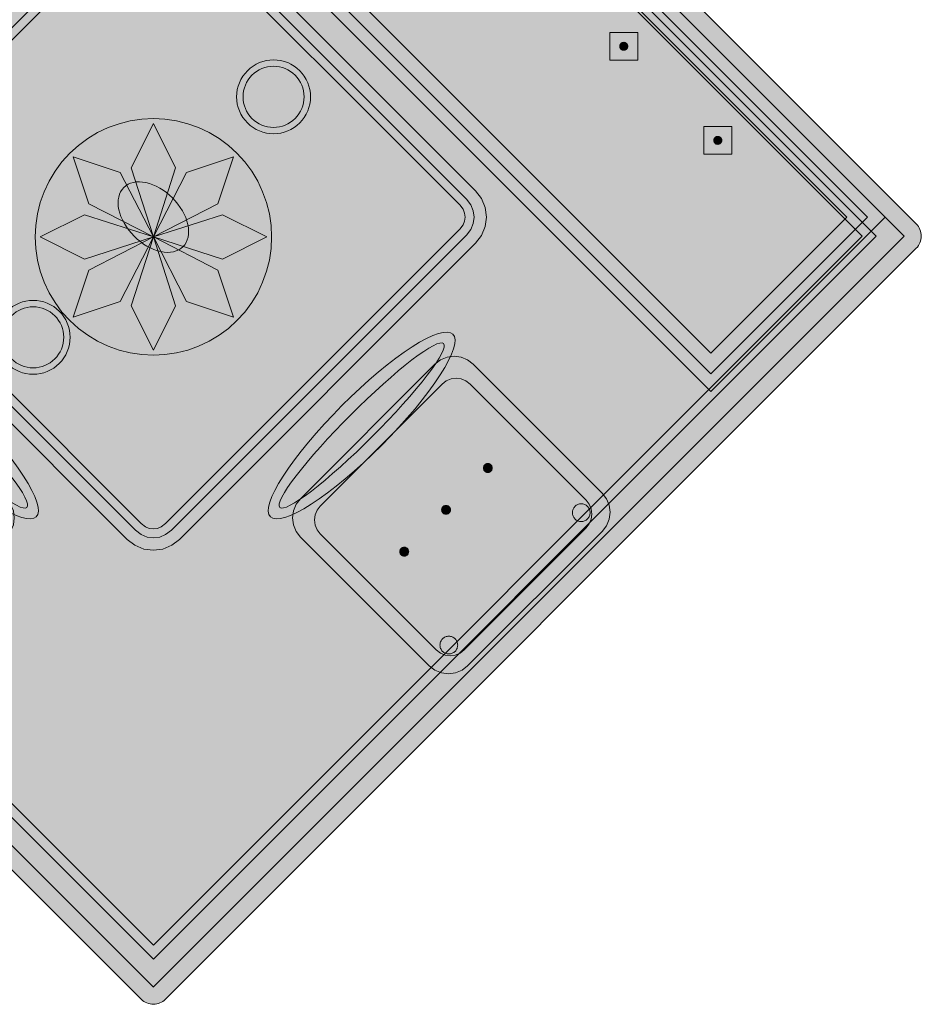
# Model space of a CAD drawing. Header units: metres. Extents: x 2172.2 to 2210.6, y 415.3 to 458.1.
# Tile 121 of 168: x 2178.8 to 2180.6, y 452.5 to 454.5. Entities that reach past the tile are written whole.
import ezdxf

# ---------------------------------------------------------------- set-up
doc = ezdxf.new("R2010")
doc.units = ezdxf.units.M
for name, color, linetype, lineweight in [('NC_N1_BANQUETTES', 7, 'CONTINUOUS', 13), ('NC_N1_CHAIRS', 7, 'CONTINUOUS', 13), ('NC_N1_FLOOR_DECOR', 32, 'CONTINUOUS', 13), ('NC_N1_TABLES', 7, 'CONTINUOUS', 13)]:
    doc.layers.add(name, color=color, linetype=linetype, lineweight=lineweight)

# ---------------------------------------------------------------- blocks, each defined once
blk = doc.blocks.new('NC_N1_MIXED_FLOOR_ANNEX_L_2')
at = {"true_color": 0xeff0ee}
h = blk.add_hatch(color=256, dxfattribs=at)
h.dxf.hatch_style = 1
h.paths.add_polyline_path([(-10.9189, 18.5203), (-10.9222, 18.5211), (-10.9255, 18.5223), (-10.9286, 18.5237), (-10.9315, 18.5255), (-10.9343, 18.5276), (-10.9368, 18.5299), (-12.4603, 20.0534), (-12.4626, 20.0559), (-12.4647, 20.0587), (-12.4665, 20.0616), (-12.4679, 20.0647), (-12.4691, 20.068), (-12.4699, 20.0713), (-12.4704, 20.0747), (-12.4706, 20.0781), (-12.4704, 20.0815), (-12.4699, 20.0849), (-12.4691, 20.0883), (-12.4679, 20.0915), (-12.4665, 20.0946), (-12.4647, 20.0976), (-12.4626, 20.1003), (-12.4603, 20.1029), (-10.9368, 21.6264), (-10.9343, 21.6287), (-10.9315, 21.6307), (-10.9286, 21.6325), (-10.9255, 21.6339), (-10.9222, 21.6351), (-10.9189, 21.6359), (-10.9155, 21.6364), (-10.9121, 21.6366), (-10.9087, 21.6364), (-10.9053, 21.6359), (-10.9019, 21.6351), (-10.8987, 21.6339), (-10.8956, 21.6325), (-10.8926, 21.6307), (-10.8899, 21.6287), (-10.8873, 21.6264), (-9.3638, 20.1029), (-9.3615, 20.1003), (-9.3595, 20.0976), (-9.3577, 20.0946), (-9.3563, 20.0915), (-9.3551, 20.0883), (-9.3543, 20.0849), (-9.3538, 20.0815), (-9.3536, 20.0781), (-9.3538, 20.0747), (-9.3543, 20.0713), (-9.3551, 20.068), (-9.3563, 20.0647), (-9.3577, 20.0616), (-9.3595, 20.0587), (-9.3615, 20.0559), (-9.3638, 20.0534), (-10.8873, 18.5299), (-10.8899, 18.5276), (-10.8926, 18.5255), (-10.8956, 18.5237), (-10.8987, 18.5223), (-10.9019, 18.5211), (-10.9053, 18.5203), (-10.9087, 18.5198), (-10.9121, 18.5196), (-10.9155, 18.5198)])
at = {"color": 0, "linetype": 'CONTINUOUS', "lineweight": -2, "true_color": 0xa5b2b8}
blk.add_lwpolyline([(-10.8873, 21.6264), (-9.3638, 20.1029), (-9.3615, 20.1003), (-9.3595, 20.0976), (-9.3577, 20.0946), (-9.3563, 20.0915), (-9.3551, 20.0883), (-9.3543, 20.0849), (-9.3538, 20.0815), (-9.3536, 20.0781), (-9.3538, 20.0747), (-9.3543, 20.0713), (-9.3551, 20.068), (-9.3563, 20.0647), (-9.3577, 20.0616), (-9.3595, 20.0587), (-9.3615, 20.0559), (-9.3638, 20.0534), (-10.8873, 18.5299), (-10.8899, 18.5276), (-10.8926, 18.5255), (-10.8956, 18.5237), (-10.8987, 18.5223), (-10.9019, 18.5211), (-10.9053, 18.5203), (-10.9087, 18.5198), (-10.9121, 18.5196), (-10.9155, 18.5198), (-10.9189, 18.5203), (-10.9222, 18.5211), (-10.9255, 18.5223), (-10.9286, 18.5237), (-10.9315, 18.5255), (-10.9343, 18.5276), (-10.9368, 18.5299), (-12.4603, 20.0534)], dxfattribs=at)
at = {"color": 0, "linetype": 'CONTINUOUS', "lineweight": -2, "true_color": 0xa38246}
for points in [[(-12.4355, 20.0781), (-12.435, 20.0787), (-10.9127, 21.601), (-10.9121, 21.6016), (-10.9115, 21.601), (-9.3892, 20.0787), (-9.3886, 20.0781), (-9.3892, 20.0775), (-10.9115, 18.5552), (-10.9121, 18.5547), (-10.9127, 18.5552), (-12.435, 20.0775)], [(-12.3507, 20.0781), (-10.9121, 21.5168), (-9.4734, 20.0781), (-10.9121, 18.6395)], [(-10.6721, 20.0764), (-10.6732, 20.0529), (-10.6767, 20.0296), (-10.6824, 20.0067), (-10.6904, 19.9846), (-10.7004, 19.9633), (-10.7125, 19.9431), (-10.7266, 19.9241), (-10.7424, 19.9067), (-10.7598, 19.8909), (-10.7788, 19.8768), (-10.799, 19.8647), (-10.8202, 19.8547), (-10.8424, 19.8467), (-10.8653, 19.841), (-10.8886, 19.8376), (-10.9121, 19.8364), (-10.9356, 19.8376), (-10.9589, 19.841), (-10.9818, 19.8467), (-11.0039, 19.8547), (-11.0252, 19.8647), (-11.0454, 19.8768), (-11.0643, 19.8909), (-11.0818, 19.9067), (-11.0976, 19.9241), (-11.1116, 19.9431), (-11.1237, 19.9633), (-11.1338, 19.9846), (-11.1418, 20.0067), (-11.1475, 20.0296), (-11.1509, 20.0529), (-11.1521, 20.0764), (-11.1509, 20.0999), (-11.1475, 20.1232), (-11.1418, 20.1461), (-11.1338, 20.1682), (-11.1237, 20.1895), (-11.1116, 20.2097), (-11.0976, 20.2286), (-11.0818, 20.2461), (-11.0643, 20.2619), (-11.0454, 20.2759), (-11.0252, 20.2881), (-11.0039, 20.2981), (-10.9818, 20.3061), (-10.9589, 20.3118), (-10.9356, 20.3152), (-10.9121, 20.3164), (-10.8886, 20.3152), (-10.8653, 20.3118), (-10.8424, 20.3061), (-10.8202, 20.2981), (-10.799, 20.2881), (-10.7788, 20.2759), (-10.7598, 20.2619), (-10.7424, 20.2461), (-10.7266, 20.2286), (-10.7125, 20.2097), (-10.7004, 20.1895), (-10.6904, 20.1682), (-10.6824, 20.1461), (-10.6767, 20.1232), (-10.6732, 20.0999)]]:
    blk.add_lwpolyline(points, close=True, dxfattribs=at)
at = {"color": 0, "linetype": 'CONTINUOUS', "lineweight": -2, "true_color": 0x778fa0}
for points in [[(-12.379, 20.0781), (-10.9121, 21.545), (-9.4452, 20.0781), (-10.9121, 18.6112)], [(-10.9121, 20.0764), (-10.9571, 20.2164), (-10.9121, 20.3064), (-10.8671, 20.2164)], [(-10.9121, 20.0764), (-11.0429, 20.1436), (-11.0747, 20.239), (-10.9793, 20.2072)], [(-10.9121, 20.0764), (-10.8449, 20.2072), (-10.7495, 20.239), (-10.7813, 20.1436)], [(-10.9121, 20.0764), (-11.0521, 20.0314), (-11.1421, 20.0764), (-11.0521, 20.1214)], [(-10.9121, 20.0764), (-10.7721, 20.1214), (-10.6821, 20.0764), (-10.7721, 20.0314)], [(-10.9121, 20.0764), (-10.9793, 19.9456), (-11.0747, 19.9138), (-11.0429, 20.0092)], [(-10.9121, 20.0764), (-10.8671, 19.9364), (-10.9121, 19.8464), (-10.9571, 19.9364)], [(-10.9121, 20.0764), (-10.7813, 20.0092), (-10.7495, 19.9138), (-10.8449, 19.9456)]]:
    blk.add_lwpolyline(points, close=True, dxfattribs=at)
blk = doc.blocks.new('NC_N1_ANNEX_L_BANQUETTE')
at = {"true_color": 0x778fa0}
h = blk.add_hatch(color=256, dxfattribs=at)
h.dxf.hatch_style = 1
h.paths.add_polyline_path([(-1.05, -0.83), (-1.05, 1.05), (-0.55, 1.05), (-0.55, -0.55), (1.05, -0.55), (1.05, -1.05), (-0.83, -1.05), (-0.83, -0.83)])
at = {"true_color": 0xa38246}
h = blk.add_hatch(color=256, dxfattribs=at)
h.dxf.hatch_style = 1
h.paths.add_polyline_path([(0.438, -0.92), (0.438, -0.9208), (0.4378, -0.9216), (0.4377, -0.9223), (0.4374, -0.9231), (0.4371, -0.9238), (0.4367, -0.9244), (0.4362, -0.9251), (0.4357, -0.9257), (0.4351, -0.9262), (0.4344, -0.9267), (0.4338, -0.9271), (0.4331, -0.9274), (0.4323, -0.9277), (0.4316, -0.9278), (0.4308, -0.928), (0.43, -0.928), (0.4292, -0.928), (0.4284, -0.9278), (0.4277, -0.9277), (0.4269, -0.9274), (0.4262, -0.9271), (0.4256, -0.9267), (0.4249, -0.9262), (0.4243, -0.9257), (0.4238, -0.9251), (0.4233, -0.9244), (0.4229, -0.9238), (0.4226, -0.9231), (0.4223, -0.9223), (0.4222, -0.9216), (0.422, -0.9208), (0.422, -0.92), (0.422, -0.9192), (0.4222, -0.9184), (0.4223, -0.9177), (0.4226, -0.9169), (0.4229, -0.9162), (0.4233, -0.9156), (0.4238, -0.9149), (0.4243, -0.9143), (0.4249, -0.9138), (0.4256, -0.9133), (0.4262, -0.9129), (0.4269, -0.9126), (0.4277, -0.9123), (0.4284, -0.9122), (0.4292, -0.912), (0.43, -0.912), (0.4308, -0.912), (0.4316, -0.9122), (0.4323, -0.9123), (0.4331, -0.9126), (0.4338, -0.9129), (0.4344, -0.9133), (0.4351, -0.9138), (0.4357, -0.9143), (0.4362, -0.9149), (0.4367, -0.9156), (0.4371, -0.9162), (0.4374, -0.9169), (0.4377, -0.9177), (0.4378, -0.9184), (0.438, -0.9192)])
h = blk.add_hatch(color=256, dxfattribs=at)
h.dxf.hatch_style = 1
h.paths.add_polyline_path([(0.708, -0.92), (0.708, -0.9208), (0.7078, -0.9216), (0.7077, -0.9223), (0.7074, -0.9231), (0.7071, -0.9238), (0.7067, -0.9244), (0.7062, -0.9251), (0.7057, -0.9257), (0.7051, -0.9262), (0.7044, -0.9267), (0.7038, -0.9271), (0.7031, -0.9274), (0.7023, -0.9277), (0.7016, -0.9278), (0.7008, -0.928), (0.7, -0.928), (0.6992, -0.928), (0.6984, -0.9278), (0.6977, -0.9277), (0.6969, -0.9274), (0.6962, -0.9271), (0.6956, -0.9267), (0.6949, -0.9262), (0.6943, -0.9257), (0.6938, -0.9251), (0.6933, -0.9244), (0.6929, -0.9238), (0.6926, -0.9231), (0.6923, -0.9223), (0.6922, -0.9216), (0.692, -0.9208), (0.692, -0.92), (0.692, -0.9192), (0.6922, -0.9184), (0.6923, -0.9177), (0.6926, -0.9169), (0.6929, -0.9162), (0.6933, -0.9156), (0.6938, -0.9149), (0.6943, -0.9143), (0.6949, -0.9138), (0.6956, -0.9133), (0.6962, -0.9129), (0.6969, -0.9126), (0.6977, -0.9123), (0.6984, -0.9122), (0.6992, -0.912), (0.7, -0.912), (0.7008, -0.912), (0.7016, -0.9122), (0.7023, -0.9123), (0.7031, -0.9126), (0.7038, -0.9129), (0.7044, -0.9133), (0.7051, -0.9138), (0.7057, -0.9143), (0.7062, -0.9149), (0.7067, -0.9156), (0.7071, -0.9162), (0.7074, -0.9169), (0.7077, -0.9177), (0.7078, -0.9184), (0.708, -0.9192)])
at = {"color": 0, "linetype": 'CONTINUOUS', "lineweight": -2, "true_color": 0x2d3540}
blk.add_lwpolyline([(-1.05, -0.83), (-1.05, 1.05), (-0.55, 1.05), (-0.55, -0.55), (1.05, -0.55), (1.05, -1.05), (-0.83, -1.05), (-0.83, -0.83)], close=True, dxfattribs=at)
at = {"color": 0, "linetype": 'CONTINUOUS', "lineweight": -2, "true_color": 0xa38246}
for points in [[(-0.55, -0.575), (1.025, -0.575), (1.025, -1.025), (-0.805, -1.025)], [(-0.55, -0.605), (0.995, -0.605), (0.995, -0.995), (-0.775, -0.995)]]:
    blk.add_lwpolyline(points, dxfattribs=at)
at = {"color": 0, "linetype": 'CONTINUOUS', "lineweight": -2, "true_color": 0xbfccd3}
for points in [[(0.43, -0.96), (0.47, -0.92), (0.43, -0.88), (0.39, -0.92)], [(0.7, -0.96), (0.74, -0.92), (0.7, -0.88), (0.66, -0.92)]]:
    blk.add_lwpolyline(points, close=True, dxfattribs=at)
at = {"color": 0, "linetype": 'CONTINUOUS', "lineweight": -2}
for points in [[(0.438, -0.92), (0.438, -0.9208), (0.4378, -0.9216), (0.4377, -0.9223), (0.4374, -0.9231), (0.4371, -0.9238), (0.4367, -0.9244), (0.4362, -0.9251), (0.4357, -0.9257), (0.4351, -0.9262), (0.4344, -0.9267), (0.4338, -0.9271), (0.4331, -0.9274), (0.4323, -0.9277), (0.4316, -0.9278), (0.4308, -0.928), (0.43, -0.928), (0.4292, -0.928), (0.4284, -0.9278), (0.4277, -0.9277), (0.4269, -0.9274), (0.4262, -0.9271), (0.4256, -0.9267), (0.4249, -0.9262), (0.4243, -0.9257), (0.4238, -0.9251), (0.4233, -0.9244), (0.4229, -0.9238), (0.4226, -0.9231), (0.4223, -0.9223), (0.4222, -0.9216), (0.422, -0.9208), (0.422, -0.92), (0.422, -0.9192), (0.4222, -0.9184), (0.4223, -0.9177), (0.4226, -0.9169), (0.4229, -0.9162), (0.4233, -0.9156), (0.4238, -0.9149), (0.4243, -0.9143), (0.4249, -0.9138), (0.4256, -0.9133), (0.4262, -0.9129), (0.4269, -0.9126), (0.4277, -0.9123), (0.4284, -0.9122), (0.4292, -0.912), (0.43, -0.912), (0.4308, -0.912), (0.4316, -0.9122), (0.4323, -0.9123), (0.4331, -0.9126), (0.4338, -0.9129), (0.4344, -0.9133), (0.4351, -0.9138), (0.4357, -0.9143), (0.4362, -0.9149), (0.4367, -0.9156), (0.4371, -0.9162), (0.4374, -0.9169), (0.4377, -0.9177), (0.4378, -0.9184), (0.438, -0.9192)], [(0.708, -0.92), (0.708, -0.9208), (0.7078, -0.9216), (0.7077, -0.9223), (0.7074, -0.9231), (0.7071, -0.9238), (0.7067, -0.9244), (0.7062, -0.9251), (0.7057, -0.9257), (0.7051, -0.9262), (0.7044, -0.9267), (0.7038, -0.9271), (0.7031, -0.9274), (0.7023, -0.9277), (0.7016, -0.9278), (0.7008, -0.928), (0.7, -0.928), (0.6992, -0.928), (0.6984, -0.9278), (0.6977, -0.9277), (0.6969, -0.9274), (0.6962, -0.9271), (0.6956, -0.9267), (0.6949, -0.9262), (0.6943, -0.9257), (0.6938, -0.9251), (0.6933, -0.9244), (0.6929, -0.9238), (0.6926, -0.9231), (0.6923, -0.9223), (0.6922, -0.9216), (0.692, -0.9208), (0.692, -0.92), (0.692, -0.9192), (0.6922, -0.9184), (0.6923, -0.9177), (0.6926, -0.9169), (0.6929, -0.9162), (0.6933, -0.9156), (0.6938, -0.9149), (0.6943, -0.9143), (0.6949, -0.9138), (0.6956, -0.9133), (0.6962, -0.9129), (0.6969, -0.9126), (0.6977, -0.9123), (0.6984, -0.9122), (0.6992, -0.912), (0.7, -0.912), (0.7008, -0.912), (0.7016, -0.9122), (0.7023, -0.9123), (0.7031, -0.9126), (0.7038, -0.9129), (0.7044, -0.9133), (0.7051, -0.9138), (0.7057, -0.9143), (0.7062, -0.9149), (0.7067, -0.9156), (0.7071, -0.9162), (0.7074, -0.9169), (0.7077, -0.9177), (0.7078, -0.9184), (0.708, -0.9192)]]:
    blk.add_lwpolyline(points, close=True, dxfattribs=at)
blk = doc.blocks.new('NC_N1_TABLE_SQUARE')
at = {"true_color": 0xf6f5ef}
h = blk.add_hatch(color=256, dxfattribs=at)
h.dxf.hatch_style = 1
h.paths.add_polyline_path([(0.425, -0.5), (-0.425, -0.5), (-0.4444, -0.4974), (-0.4625, -0.49), (-0.478, -0.478), (-0.49, -0.4625), (-0.4974, -0.4444), (-0.5, -0.425), (-0.5, 0.425), (-0.4974, 0.4444), (-0.49, 0.4625), (-0.478, 0.478), (-0.4625, 0.49), (-0.4444, 0.4974), (-0.425, 0.5), (0.425, 0.5), (0.4444, 0.4974), (0.4625, 0.49), (0.478, 0.478), (0.49, 0.4625), (0.4974, 0.4444), (0.5, 0.425), (0.5, -0.425), (0.4974, -0.4444), (0.49, -0.4625), (0.478, -0.478), (0.4625, -0.49), (0.4444, -0.4974)])
at = {"color": 0, "linetype": 'CONTINUOUS', "lineweight": -2, "true_color": 0x2d3540}
blk.add_lwpolyline([(0.425, -0.5), (-0.425, -0.5), (-0.4444, -0.4974), (-0.4625, -0.49), (-0.478, -0.478), (-0.49, -0.4625), (-0.4974, -0.4444), (-0.5, -0.425), (-0.5, 0.425), (-0.4974, 0.4444), (-0.49, 0.4625), (-0.478, 0.478), (-0.4625, 0.49), (-0.4444, 0.4974), (-0.425, 0.5), (0.425, 0.5), (0.4444, 0.4974), (0.4625, 0.49), (0.478, 0.478), (0.49, 0.4625), (0.4974, 0.4444), (0.5, 0.425), (0.5, -0.425), (0.4974, -0.4444), (0.49, -0.4625), (0.478, -0.478), (0.4625, -0.49), (0.4444, -0.4974)], close=True, dxfattribs=at)
at = {"color": 0, "linetype": 'CONTINUOUS', "lineweight": -2, "true_color": 0xa38246}
for points in [[(0.4234, -0.475), (-0.4234, -0.475), (-0.4379, -0.4731), (-0.4499, -0.4681), (-0.4602, -0.4602), (-0.4681, -0.4499), (-0.4731, -0.4379), (-0.475, -0.4234), (-0.475, 0.4234), (-0.4731, 0.4379), (-0.4681, 0.4499), (-0.4602, 0.4602), (-0.4499, 0.4681), (-0.4379, 0.4731), (-0.4234, 0.475), (0.4234, 0.475), (0.4379, 0.4731), (0.4499, 0.4681), (0.4602, 0.4602), (0.4681, 0.4499), (0.4731, 0.4379), (0.475, 0.4234), (0.475, -0.4234), (0.4731, -0.4379), (0.4681, -0.4499), (0.4602, -0.4602), (0.4499, -0.4681), (0.4379, -0.4731)], [(0.4222, -0.457), (-0.4222, -0.457), (-0.4332, -0.4556), (-0.4408, -0.4524), (-0.4474, -0.4474), (-0.4524, -0.4408), (-0.4556, -0.4332), (-0.457, -0.4222), (-0.457, 0.4222), (-0.4556, 0.4332), (-0.4524, 0.4408), (-0.4474, 0.4474), (-0.4408, 0.4524), (-0.4332, 0.4556), (-0.4222, 0.457), (0.4222, 0.457), (0.4332, 0.4556), (0.4408, 0.4524), (0.4474, 0.4474), (0.4524, 0.4408), (0.4556, 0.4332), (0.457, 0.4222), (0.457, -0.4222), (0.4556, -0.4332), (0.4524, -0.4408), (0.4474, -0.4474), (0.4408, -0.4524), (0.4332, -0.4556)], [(0.062, 0.345), (0.0617, 0.3389), (0.0608, 0.3329), (0.0593, 0.327), (0.0573, 0.3213), (0.0547, 0.3158), (0.0516, 0.3106), (0.0479, 0.3057), (0.0438, 0.3012), (0.0393, 0.2971), (0.0344, 0.2934), (0.0292, 0.2903), (0.0237, 0.2877), (0.018, 0.2857), (0.0121, 0.2842), (0.0061, 0.2833), (0, 0.283), (-0.0061, 0.2833), (-0.0121, 0.2842), (-0.018, 0.2857), (-0.0237, 0.2877), (-0.0292, 0.2903), (-0.0344, 0.2934), (-0.0393, 0.2971), (-0.0438, 0.3012), (-0.0479, 0.3057), (-0.0516, 0.3106), (-0.0547, 0.3158), (-0.0573, 0.3213), (-0.0593, 0.327), (-0.0608, 0.3329), (-0.0617, 0.3389), (-0.062, 0.345), (-0.0617, 0.3511), (-0.0608, 0.3571), (-0.0593, 0.363), (-0.0573, 0.3687), (-0.0547, 0.3742), (-0.0516, 0.3794), (-0.0479, 0.3843), (-0.0438, 0.3888), (-0.0393, 0.3929), (-0.0344, 0.3966), (-0.0292, 0.3997), (-0.0237, 0.4023), (-0.018, 0.4043), (-0.0121, 0.4058), (-0.0061, 0.4067), (0, 0.407), (0.0061, 0.4067), (0.0121, 0.4058), (0.018, 0.4043), (0.0237, 0.4023), (0.0292, 0.3997), (0.0344, 0.3966), (0.0393, 0.3929), (0.0438, 0.3888), (0.0479, 0.3843), (0.0516, 0.3794), (0.0547, 0.3742), (0.0573, 0.3687), (0.0593, 0.363), (0.0608, 0.3571), (0.0617, 0.3511)], [(0.085, 0), (0.0846, 0.0054), (0.0834, 0.0107), (0.0813, 0.016), (0.0785, 0.021), (0.075, 0.0259), (0.0707, 0.0306), (0.0657, 0.0349), (0.0601, 0.0389), (0.0539, 0.0425), (0.0472, 0.0457), (0.0401, 0.0485), (0.0325, 0.0508), (0.0247, 0.0526), (0.0166, 0.0539), (0.0083, 0.0547), (0, 0.055), (-0.0083, 0.0547), (-0.0166, 0.0539), (-0.0247, 0.0526), (-0.0325, 0.0508), (-0.0401, 0.0485), (-0.0472, 0.0457), (-0.0539, 0.0425), (-0.0601, 0.0389), (-0.0657, 0.0349), (-0.0707, 0.0306), (-0.075, 0.0259), (-0.0785, 0.021), (-0.0813, 0.016), (-0.0834, 0.0107), (-0.0846, 0.0054), (-0.085, 0), (-0.0846, -0.0054), (-0.0834, -0.0107), (-0.0813, -0.016), (-0.0785, -0.021), (-0.075, -0.0259), (-0.0707, -0.0306), (-0.0657, -0.0349), (-0.0601, -0.0389), (-0.0539, -0.0425), (-0.0472, -0.0457), (-0.0401, -0.0485), (-0.0325, -0.0508), (-0.0247, -0.0526), (-0.0166, -0.0539), (-0.0083, -0.0547), (0, -0.055), (0.0083, -0.0547), (0.0166, -0.0539), (0.0247, -0.0526), (0.0325, -0.0508), (0.0401, -0.0485), (0.0472, -0.0457), (0.0539, -0.0425), (0.0601, -0.0389), (0.0657, -0.0349), (0.0707, -0.0306), (0.075, -0.0259), (0.0785, -0.021), (0.0813, -0.016), (0.0834, -0.0107), (0.0846, -0.0054)], [(0.062, -0.345), (0.0617, -0.3511), (0.0608, -0.3571), (0.0593, -0.363), (0.0573, -0.3687), (0.0547, -0.3742), (0.0516, -0.3794), (0.0479, -0.3843), (0.0438, -0.3888), (0.0393, -0.3929), (0.0344, -0.3966), (0.0292, -0.3997), (0.0237, -0.4023), (0.018, -0.4043), (0.0121, -0.4058), (0.0061, -0.4067), (0, -0.407), (-0.0061, -0.4067), (-0.0121, -0.4058), (-0.018, -0.4043), (-0.0237, -0.4023), (-0.0292, -0.3997), (-0.0344, -0.3966), (-0.0393, -0.3929), (-0.0438, -0.3888), (-0.0479, -0.3843), (-0.0516, -0.3794), (-0.0547, -0.3742), (-0.0573, -0.3687), (-0.0593, -0.363), (-0.0608, -0.3571), (-0.0617, -0.3511), (-0.062, -0.345), (-0.0617, -0.3389), (-0.0608, -0.3329), (-0.0593, -0.327), (-0.0573, -0.3213), (-0.0547, -0.3158), (-0.0516, -0.3106), (-0.0479, -0.3057), (-0.0438, -0.3012), (-0.0393, -0.2971), (-0.0344, -0.2934), (-0.0292, -0.2903), (-0.0237, -0.2877), (-0.018, -0.2857), (-0.0121, -0.2842), (-0.0061, -0.2833), (0, -0.283), (0.0061, -0.2833), (0.0121, -0.2842), (0.018, -0.2857), (0.0237, -0.2877), (0.0292, -0.2903), (0.0344, -0.2934), (0.0393, -0.2971), (0.0438, -0.3012), (0.0479, -0.3057), (0.0516, -0.3106), (0.0547, -0.3158), (0.0573, -0.3213), (0.0593, -0.327), (0.0608, -0.3329), (0.0617, -0.3389)]]:
    blk.add_lwpolyline(points, close=True, dxfattribs=at)
at = {"color": 0, "linetype": 'CONTINUOUS', "lineweight": -2, "true_color": 0x89939a}
for points in [[(0.075, 0.345), (0.0746, 0.3376), (0.0736, 0.3304), (0.0718, 0.3232), (0.0693, 0.3163), (0.0661, 0.3096), (0.0624, 0.3033), (0.058, 0.2974), (0.053, 0.292), (0.0476, 0.287), (0.0417, 0.2826), (0.0354, 0.2789), (0.0287, 0.2757), (0.0218, 0.2732), (0.0146, 0.2714), (0.0074, 0.2704), (0, 0.27), (-0.0074, 0.2704), (-0.0146, 0.2714), (-0.0218, 0.2732), (-0.0287, 0.2757), (-0.0354, 0.2789), (-0.0417, 0.2826), (-0.0476, 0.287), (-0.053, 0.292), (-0.058, 0.2974), (-0.0624, 0.3033), (-0.0661, 0.3096), (-0.0693, 0.3163), (-0.0718, 0.3232), (-0.0736, 0.3304), (-0.0746, 0.3376), (-0.075, 0.345), (-0.0746, 0.3524), (-0.0736, 0.3596), (-0.0718, 0.3668), (-0.0693, 0.3737), (-0.0661, 0.3804), (-0.0624, 0.3867), (-0.058, 0.3926), (-0.053, 0.398), (-0.0476, 0.403), (-0.0417, 0.4074), (-0.0354, 0.4111), (-0.0287, 0.4143), (-0.0218, 0.4168), (-0.0146, 0.4186), (-0.0074, 0.4196), (0, 0.42), (0.0074, 0.4196), (0.0146, 0.4186), (0.0218, 0.4168), (0.0287, 0.4143), (0.0354, 0.4111), (0.0417, 0.4074), (0.0476, 0.403), (0.053, 0.398), (0.058, 0.3926), (0.0624, 0.3867), (0.0661, 0.3804), (0.0693, 0.3737), (0.0718, 0.3668), (0.0736, 0.3596), (0.0746, 0.3524)], [(0.075, -0.345), (0.0746, -0.3524), (0.0736, -0.3596), (0.0718, -0.3668), (0.0693, -0.3737), (0.0661, -0.3804), (0.0624, -0.3867), (0.058, -0.3926), (0.053, -0.398), (0.0476, -0.403), (0.0417, -0.4074), (0.0354, -0.4111), (0.0287, -0.4143), (0.0218, -0.4168), (0.0146, -0.4186), (0.0074, -0.4196), (0, -0.42), (-0.0074, -0.4196), (-0.0146, -0.4186), (-0.0218, -0.4168), (-0.0287, -0.4143), (-0.0354, -0.4111), (-0.0417, -0.4074), (-0.0476, -0.403), (-0.053, -0.398), (-0.058, -0.3926), (-0.0624, -0.3867), (-0.0661, -0.3804), (-0.0693, -0.3737), (-0.0718, -0.3668), (-0.0736, -0.3596), (-0.0746, -0.3524), (-0.075, -0.345), (-0.0746, -0.3376), (-0.0736, -0.3304), (-0.0718, -0.3232), (-0.0693, -0.3163), (-0.0661, -0.3096), (-0.0624, -0.3033), (-0.058, -0.2974), (-0.053, -0.292), (-0.0476, -0.287), (-0.0417, -0.2826), (-0.0354, -0.2789), (-0.0287, -0.2757), (-0.0218, -0.2732), (-0.0146, -0.2714), (-0.0074, -0.2704), (0, -0.27), (0.0074, -0.2704), (0.0146, -0.2714), (0.0218, -0.2732), (0.0287, -0.2757), (0.0354, -0.2789), (0.0417, -0.2826), (0.0476, -0.287), (0.053, -0.292), (0.058, -0.2974), (0.0624, -0.3033), (0.0661, -0.3096), (0.0693, -0.3163), (0.0718, -0.3232), (0.0736, -0.3304), (0.0746, -0.3376)]]:
    blk.add_lwpolyline(points, close=True, dxfattribs=at)
blk = doc.blocks.new('NC_N1_CHAIR_IVORY')
at = {"true_color": 0xf6f5ef}
h = blk.add_hatch(color=256, dxfattribs=at)
h.dxf.hatch_style = 1
h.paths.add_polyline_path([(0.262, 0.222), (0.2607, 0.2276), (0.257, 0.2331), (0.2507, 0.2385), (0.2421, 0.2438), (0.2311, 0.2489), (0.2178, 0.2537), (0.2025, 0.2582), (0.1853, 0.2623), (0.1662, 0.2661), (0.1456, 0.2694), (0.1235, 0.2723), (0.1003, 0.2747), (0.0761, 0.2765), (0.0511, 0.2779), (0.0257, 0.2787), (0, 0.279), (-0.0257, 0.2787), (-0.0511, 0.2779), (-0.0761, 0.2765), (-0.1003, 0.2747), (-0.1235, 0.2723), (-0.1456, 0.2694), (-0.1662, 0.2661), (-0.1853, 0.2623), (-0.2025, 0.2582), (-0.2178, 0.2537), (-0.2311, 0.2489), (-0.2421, 0.2438), (-0.2507, 0.2385), (-0.257, 0.2331), (-0.2607, 0.2276), (-0.262, 0.222), (-0.2607, 0.2164), (-0.257, 0.2109), (-0.2507, 0.2055), (-0.2421, 0.2002), (-0.2311, 0.1951), (-0.2178, 0.1903), (-0.2025, 0.1858), (-0.1853, 0.1817), (-0.1662, 0.1779), (-0.1456, 0.1746), (-0.1235, 0.1717), (-0.1003, 0.1693), (-0.0761, 0.1675), (-0.0511, 0.1661), (-0.0257, 0.1653), (0, 0.165), (0.0257, 0.1653), (0.0511, 0.1661), (0.0761, 0.1675), (0.1003, 0.1693), (0.1235, 0.1717), (0.1456, 0.1746), (0.1662, 0.1779), (0.1853, 0.1817), (0.2025, 0.1858), (0.2178, 0.1903), (0.2311, 0.1951), (0.2421, 0.2002), (0.2507, 0.2055), (0.257, 0.2109), (0.2607, 0.2164)])
at = {"true_color": 0xdbe4e9}
h = blk.add_hatch(color=256, dxfattribs=at)
h.dxf.hatch_style = 1
h.paths.add_polyline_path([(0.193, -0.275), (-0.193, -0.275), (-0.2072, -0.2731), (-0.2205, -0.2676), (-0.2319, -0.2589), (-0.2406, -0.2475), (-0.2461, -0.2342), (-0.248, -0.22), (-0.248, 0.15), (-0.2461, 0.1642), (-0.2406, 0.1775), (-0.2319, 0.1889), (-0.2205, 0.1976), (-0.2072, 0.2031), (-0.193, 0.205), (0.193, 0.205), (0.2072, 0.2031), (0.2205, 0.1976), (0.2319, 0.1889), (0.2406, 0.1775), (0.2461, 0.1642), (0.248, 0.15), (0.248, -0.22), (0.2461, -0.2342), (0.2406, -0.2475), (0.2319, -0.2589), (0.2205, -0.2676), (0.2072, -0.2731)])
at = {"true_color": 0xa38246}
h = blk.add_hatch(color=256, dxfattribs=at)
h.dxf.hatch_style = 1
h.paths.add_polyline_path([(-0.111, -0.02), (-0.111, -0.0209), (-0.1112, -0.0218), (-0.1114, -0.0226), (-0.1117, -0.0234), (-0.1121, -0.0242), (-0.1125, -0.025), (-0.113, -0.0257), (-0.1136, -0.0264), (-0.1143, -0.027), (-0.115, -0.0275), (-0.1158, -0.0279), (-0.1166, -0.0283), (-0.1174, -0.0286), (-0.1182, -0.0288), (-0.1191, -0.029), (-0.12, -0.029), (-0.1209, -0.029), (-0.1218, -0.0288), (-0.1226, -0.0286), (-0.1234, -0.0283), (-0.1242, -0.0279), (-0.125, -0.0275), (-0.1257, -0.027), (-0.1264, -0.0264), (-0.127, -0.0257), (-0.1275, -0.025), (-0.1279, -0.0242), (-0.1283, -0.0234), (-0.1286, -0.0226), (-0.1288, -0.0218), (-0.129, -0.0209), (-0.129, -0.02), (-0.129, -0.0191), (-0.1288, -0.0182), (-0.1286, -0.0174), (-0.1283, -0.0166), (-0.1279, -0.0158), (-0.1275, -0.015), (-0.127, -0.0143), (-0.1264, -0.0136), (-0.1257, -0.013), (-0.125, -0.0125), (-0.1242, -0.0121), (-0.1234, -0.0117), (-0.1226, -0.0114), (-0.1218, -0.0112), (-0.1209, -0.011), (-0.12, -0.011), (-0.1191, -0.011), (-0.1182, -0.0112), (-0.1174, -0.0114), (-0.1166, -0.0117), (-0.1158, -0.0121), (-0.115, -0.0125), (-0.1143, -0.013), (-0.1136, -0.0136), (-0.113, -0.0143), (-0.1125, -0.015), (-0.1121, -0.0158), (-0.1117, -0.0166), (-0.1114, -0.0174), (-0.1112, -0.0182), (-0.111, -0.0191)])
h = blk.add_hatch(color=256, dxfattribs=at)
h.dxf.hatch_style = 1
h.paths.add_polyline_path([(0.009, -0.02), (0.009, -0.0209), (0.0088, -0.0218), (0.0086, -0.0226), (0.0083, -0.0234), (0.0079, -0.0242), (0.0075, -0.025), (0.007, -0.0257), (0.0064, -0.0264), (0.0057, -0.027), (0.005, -0.0275), (0.0042, -0.0279), (0.0034, -0.0283), (0.0026, -0.0286), (0.0018, -0.0288), (0.0009, -0.029), (0, -0.029), (-0.0009, -0.029), (-0.0018, -0.0288), (-0.0026, -0.0286), (-0.0034, -0.0283), (-0.0042, -0.0279), (-0.005, -0.0275), (-0.0057, -0.027), (-0.0064, -0.0264), (-0.007, -0.0257), (-0.0075, -0.025), (-0.0079, -0.0242), (-0.0083, -0.0234), (-0.0086, -0.0226), (-0.0088, -0.0218), (-0.009, -0.0209), (-0.009, -0.02), (-0.009, -0.0191), (-0.0088, -0.0182), (-0.0086, -0.0174), (-0.0083, -0.0166), (-0.0079, -0.0158), (-0.0075, -0.015), (-0.007, -0.0143), (-0.0064, -0.0136), (-0.0057, -0.013), (-0.005, -0.0125), (-0.0042, -0.0121), (-0.0034, -0.0117), (-0.0026, -0.0114), (-0.0018, -0.0112), (-0.0009, -0.011), (0, -0.011), (0.0009, -0.011), (0.0018, -0.0112), (0.0026, -0.0114), (0.0034, -0.0117), (0.0042, -0.0121), (0.005, -0.0125), (0.0057, -0.013), (0.0064, -0.0136), (0.007, -0.0143), (0.0075, -0.015), (0.0079, -0.0158), (0.0083, -0.0166), (0.0086, -0.0174), (0.0088, -0.0182), (0.009, -0.0191)])
h = blk.add_hatch(color=256, dxfattribs=at)
h.dxf.hatch_style = 1
h.paths.add_polyline_path([(0.129, -0.02), (0.129, -0.0209), (0.1288, -0.0218), (0.1286, -0.0226), (0.1283, -0.0234), (0.1279, -0.0242), (0.1275, -0.025), (0.127, -0.0257), (0.1264, -0.0264), (0.1257, -0.027), (0.125, -0.0275), (0.1242, -0.0279), (0.1234, -0.0283), (0.1226, -0.0286), (0.1218, -0.0288), (0.1209, -0.029), (0.12, -0.029), (0.1191, -0.029), (0.1182, -0.0288), (0.1174, -0.0286), (0.1166, -0.0283), (0.1158, -0.0279), (0.115, -0.0275), (0.1143, -0.027), (0.1136, -0.0264), (0.113, -0.0257), (0.1125, -0.025), (0.1121, -0.0242), (0.1117, -0.0234), (0.1114, -0.0226), (0.1112, -0.0218), (0.111, -0.0209), (0.111, -0.02), (0.111, -0.0191), (0.1112, -0.0182), (0.1114, -0.0174), (0.1117, -0.0166), (0.1121, -0.0158), (0.1125, -0.015), (0.113, -0.0143), (0.1136, -0.0136), (0.1143, -0.013), (0.115, -0.0125), (0.1158, -0.0121), (0.1166, -0.0117), (0.1174, -0.0114), (0.1182, -0.0112), (0.1191, -0.011), (0.12, -0.011), (0.1209, -0.011), (0.1218, -0.0112), (0.1226, -0.0114), (0.1234, -0.0117), (0.1242, -0.0121), (0.125, -0.0125), (0.1257, -0.013), (0.1264, -0.0136), (0.127, -0.0143), (0.1275, -0.015), (0.1279, -0.0158), (0.1283, -0.0166), (0.1286, -0.0174), (0.1288, -0.0182), (0.129, -0.0191)])
h = blk.add_hatch(color=256, dxfattribs=at)
h.dxf.hatch_style = 1
h.paths.add_polyline_path([(-0.172, -0.218), (-0.1721, -0.2198), (-0.1723, -0.2215), (-0.1728, -0.2232), (-0.1734, -0.2249), (-0.1741, -0.2265), (-0.175, -0.228), (-0.1761, -0.2294), (-0.1773, -0.2307), (-0.1786, -0.2319), (-0.18, -0.233), (-0.1815, -0.2339), (-0.1831, -0.2346), (-0.1848, -0.2352), (-0.1865, -0.2357), (-0.1882, -0.2359), (-0.19, -0.236), (-0.1918, -0.2359), (-0.1935, -0.2357), (-0.1952, -0.2352), (-0.1969, -0.2346), (-0.1985, -0.2339), (-0.2, -0.233), (-0.2014, -0.2319), (-0.2027, -0.2307), (-0.2039, -0.2294), (-0.205, -0.228), (-0.2059, -0.2265), (-0.2066, -0.2249), (-0.2072, -0.2232), (-0.2077, -0.2215), (-0.2079, -0.2198), (-0.208, -0.218), (-0.2079, -0.2162), (-0.2077, -0.2145), (-0.2072, -0.2128), (-0.2066, -0.2111), (-0.2059, -0.2095), (-0.205, -0.208), (-0.2039, -0.2066), (-0.2027, -0.2053), (-0.2014, -0.2041), (-0.2, -0.203), (-0.1985, -0.2021), (-0.1969, -0.2014), (-0.1952, -0.2008), (-0.1935, -0.2003), (-0.1918, -0.2001), (-0.19, -0.2), (-0.1882, -0.2001), (-0.1865, -0.2003), (-0.1848, -0.2008), (-0.1831, -0.2014), (-0.1815, -0.2021), (-0.18, -0.203), (-0.1786, -0.2041), (-0.1773, -0.2053), (-0.1761, -0.2066), (-0.175, -0.208), (-0.1741, -0.2095), (-0.1734, -0.2111), (-0.1728, -0.2128), (-0.1723, -0.2145), (-0.1721, -0.2162)])
h = blk.add_hatch(color=256, dxfattribs=at)
h.dxf.hatch_style = 1
h.paths.add_polyline_path([(0.208, -0.218), (0.2079, -0.2198), (0.2077, -0.2215), (0.2072, -0.2232), (0.2066, -0.2249), (0.2059, -0.2265), (0.205, -0.228), (0.2039, -0.2294), (0.2027, -0.2307), (0.2014, -0.2319), (0.2, -0.233), (0.1985, -0.2339), (0.1969, -0.2346), (0.1952, -0.2352), (0.1935, -0.2357), (0.1918, -0.2359), (0.19, -0.236), (0.1882, -0.2359), (0.1865, -0.2357), (0.1848, -0.2352), (0.1831, -0.2346), (0.1815, -0.2339), (0.18, -0.233), (0.1786, -0.2319), (0.1773, -0.2307), (0.1761, -0.2294), (0.175, -0.228), (0.1741, -0.2265), (0.1734, -0.2249), (0.1728, -0.2232), (0.1723, -0.2215), (0.1721, -0.2198), (0.172, -0.218), (0.1721, -0.2162), (0.1723, -0.2145), (0.1728, -0.2128), (0.1734, -0.2111), (0.1741, -0.2095), (0.175, -0.208), (0.1761, -0.2066), (0.1773, -0.2053), (0.1786, -0.2041), (0.18, -0.203), (0.1815, -0.2021), (0.1831, -0.2014), (0.1848, -0.2008), (0.1865, -0.2003), (0.1882, -0.2001), (0.19, -0.2), (0.1918, -0.2001), (0.1935, -0.2003), (0.1952, -0.2008), (0.1969, -0.2014), (0.1985, -0.2021), (0.2, -0.203), (0.2014, -0.2041), (0.2027, -0.2053), (0.2039, -0.2066), (0.205, -0.208), (0.2059, -0.2095), (0.2066, -0.2111), (0.2072, -0.2128), (0.2077, -0.2145), (0.2079, -0.2162)])
at = {"color": 0, "linetype": 'CONTINUOUS', "lineweight": -2, "true_color": 0x2d3540}
for points in [[(0.262, 0.222), (0.2607, 0.2276), (0.257, 0.2331), (0.2507, 0.2385), (0.2421, 0.2438), (0.2311, 0.2489), (0.2178, 0.2537), (0.2025, 0.2582), (0.1853, 0.2623), (0.1662, 0.2661), (0.1456, 0.2694), (0.1235, 0.2723), (0.1003, 0.2747), (0.0761, 0.2765), (0.0511, 0.2779), (0.0257, 0.2787), (0, 0.279), (-0.0257, 0.2787), (-0.0511, 0.2779), (-0.0761, 0.2765), (-0.1003, 0.2747), (-0.1235, 0.2723), (-0.1456, 0.2694), (-0.1662, 0.2661), (-0.1853, 0.2623), (-0.2025, 0.2582), (-0.2178, 0.2537), (-0.2311, 0.2489), (-0.2421, 0.2438), (-0.2507, 0.2385), (-0.257, 0.2331), (-0.2607, 0.2276), (-0.262, 0.222), (-0.2607, 0.2164), (-0.257, 0.2109), (-0.2507, 0.2055), (-0.2421, 0.2002), (-0.2311, 0.1951), (-0.2178, 0.1903), (-0.2025, 0.1858), (-0.1853, 0.1817), (-0.1662, 0.1779), (-0.1456, 0.1746), (-0.1235, 0.1717), (-0.1003, 0.1693), (-0.0761, 0.1675), (-0.0511, 0.1661), (-0.0257, 0.1653), (0, 0.165), (0.0257, 0.1653), (0.0511, 0.1661), (0.0761, 0.1675), (0.1003, 0.1693), (0.1235, 0.1717), (0.1456, 0.1746), (0.1662, 0.1779), (0.1853, 0.1817), (0.2025, 0.1858), (0.2178, 0.1903), (0.2311, 0.1951), (0.2421, 0.2002), (0.2507, 0.2055), (0.257, 0.2109), (0.2607, 0.2164)], [(0.193, -0.275), (-0.193, -0.275), (-0.2072, -0.2731), (-0.2205, -0.2676), (-0.2319, -0.2589), (-0.2406, -0.2475), (-0.2461, -0.2342), (-0.248, -0.22), (-0.248, 0.15), (-0.2461, 0.1642), (-0.2406, 0.1775), (-0.2319, 0.1889), (-0.2205, 0.1976), (-0.2072, 0.2031), (-0.193, 0.205), (0.193, 0.205), (0.2072, 0.2031), (0.2205, 0.1976), (0.2319, 0.1889), (0.2406, 0.1775), (0.2461, 0.1642), (0.248, 0.15), (0.248, -0.22), (0.2461, -0.2342), (0.2406, -0.2475), (0.2319, -0.2589), (0.2205, -0.2676), (0.2072, -0.2731)]]:
    blk.add_lwpolyline(points, close=True, dxfattribs=at)
at = {"color": 0, "linetype": 'CONTINUOUS', "lineweight": -2, "true_color": 0xa38246}
for points in [[(0.235, 0.222), (0.2339, 0.225), (0.2305, 0.228), (0.2249, 0.231), (0.2171, 0.2339), (0.2073, 0.2366), (0.1954, 0.2392), (0.1817, 0.2417), (0.1662, 0.2439), (0.1491, 0.246), (0.1306, 0.2478), (0.1108, 0.2493), (0.0899, 0.2506), (0.0682, 0.2517), (0.0458, 0.2524), (0.023, 0.2529), (0, 0.253), (-0.023, 0.2529), (-0.0458, 0.2524), (-0.0682, 0.2517), (-0.0899, 0.2506), (-0.1108, 0.2493), (-0.1306, 0.2478), (-0.1491, 0.246), (-0.1662, 0.2439), (-0.1817, 0.2417), (-0.1954, 0.2392), (-0.2073, 0.2366), (-0.2171, 0.2339), (-0.2249, 0.231), (-0.2305, 0.228), (-0.2339, 0.225), (-0.235, 0.222), (-0.2339, 0.219), (-0.2305, 0.216), (-0.2249, 0.213), (-0.2171, 0.2101), (-0.2073, 0.2074), (-0.1954, 0.2048), (-0.1817, 0.2023), (-0.1662, 0.2001), (-0.1491, 0.198), (-0.1306, 0.1962), (-0.1108, 0.1947), (-0.0899, 0.1934), (-0.0682, 0.1923), (-0.0458, 0.1916), (-0.023, 0.1911), (0, 0.191), (0.023, 0.1911), (0.0458, 0.1916), (0.0682, 0.1923), (0.0899, 0.1934), (0.1108, 0.1947), (0.1306, 0.1962), (0.1491, 0.198), (0.1662, 0.2001), (0.1817, 0.2023), (0.1954, 0.2048), (0.2073, 0.2074), (0.2171, 0.2101), (0.2249, 0.213), (0.2305, 0.216), (0.2339, 0.219)], [(0.175, -0.247), (-0.175, -0.247), (-0.1854, -0.2456), (-0.195, -0.2416), (-0.2033, -0.2353), (-0.2096, -0.227), (-0.2136, -0.2174), (-0.215, -0.207), (-0.215, 0.126), (-0.2136, 0.1364), (-0.2096, 0.146), (-0.2033, 0.1543), (-0.195, 0.1606), (-0.1854, 0.1646), (-0.175, 0.166), (0.175, 0.166), (0.1854, 0.1646), (0.195, 0.1606), (0.2033, 0.1543), (0.2096, 0.146), (0.2136, 0.1364), (0.215, 0.126), (0.215, -0.207), (0.2136, -0.2174), (0.2096, -0.227), (0.2033, -0.2353), (0.195, -0.2416), (0.1854, -0.2456)]]:
    blk.add_lwpolyline(points, close=True, dxfattribs=at)
at = {"color": 0, "linetype": 'CONTINUOUS', "lineweight": -2}
for points in [[(-0.111, -0.02), (-0.111, -0.0209), (-0.1112, -0.0218), (-0.1114, -0.0226), (-0.1117, -0.0234), (-0.1121, -0.0242), (-0.1125, -0.025), (-0.113, -0.0257), (-0.1136, -0.0264), (-0.1143, -0.027), (-0.115, -0.0275), (-0.1158, -0.0279), (-0.1166, -0.0283), (-0.1174, -0.0286), (-0.1182, -0.0288), (-0.1191, -0.029), (-0.12, -0.029), (-0.1209, -0.029), (-0.1218, -0.0288), (-0.1226, -0.0286), (-0.1234, -0.0283), (-0.1242, -0.0279), (-0.125, -0.0275), (-0.1257, -0.027), (-0.1264, -0.0264), (-0.127, -0.0257), (-0.1275, -0.025), (-0.1279, -0.0242), (-0.1283, -0.0234), (-0.1286, -0.0226), (-0.1288, -0.0218), (-0.129, -0.0209), (-0.129, -0.02), (-0.129, -0.0191), (-0.1288, -0.0182), (-0.1286, -0.0174), (-0.1283, -0.0166), (-0.1279, -0.0158), (-0.1275, -0.015), (-0.127, -0.0143), (-0.1264, -0.0136), (-0.1257, -0.013), (-0.125, -0.0125), (-0.1242, -0.0121), (-0.1234, -0.0117), (-0.1226, -0.0114), (-0.1218, -0.0112), (-0.1209, -0.011), (-0.12, -0.011), (-0.1191, -0.011), (-0.1182, -0.0112), (-0.1174, -0.0114), (-0.1166, -0.0117), (-0.1158, -0.0121), (-0.115, -0.0125), (-0.1143, -0.013), (-0.1136, -0.0136), (-0.113, -0.0143), (-0.1125, -0.015), (-0.1121, -0.0158), (-0.1117, -0.0166), (-0.1114, -0.0174), (-0.1112, -0.0182), (-0.111, -0.0191)], [(0.009, -0.02), (0.009, -0.0209), (0.0088, -0.0218), (0.0086, -0.0226), (0.0083, -0.0234), (0.0079, -0.0242), (0.0075, -0.025), (0.007, -0.0257), (0.0064, -0.0264), (0.0057, -0.027), (0.005, -0.0275), (0.0042, -0.0279), (0.0034, -0.0283), (0.0026, -0.0286), (0.0018, -0.0288), (0.0009, -0.029), (0, -0.029), (-0.0009, -0.029), (-0.0018, -0.0288), (-0.0026, -0.0286), (-0.0034, -0.0283), (-0.0042, -0.0279), (-0.005, -0.0275), (-0.0057, -0.027), (-0.0064, -0.0264), (-0.007, -0.0257), (-0.0075, -0.025), (-0.0079, -0.0242), (-0.0083, -0.0234), (-0.0086, -0.0226), (-0.0088, -0.0218), (-0.009, -0.0209), (-0.009, -0.02), (-0.009, -0.0191), (-0.0088, -0.0182), (-0.0086, -0.0174), (-0.0083, -0.0166), (-0.0079, -0.0158), (-0.0075, -0.015), (-0.007, -0.0143), (-0.0064, -0.0136), (-0.0057, -0.013), (-0.005, -0.0125), (-0.0042, -0.0121), (-0.0034, -0.0117), (-0.0026, -0.0114), (-0.0018, -0.0112), (-0.0009, -0.011), (0, -0.011), (0.0009, -0.011), (0.0018, -0.0112), (0.0026, -0.0114), (0.0034, -0.0117), (0.0042, -0.0121), (0.005, -0.0125), (0.0057, -0.013), (0.0064, -0.0136), (0.007, -0.0143), (0.0075, -0.015), (0.0079, -0.0158), (0.0083, -0.0166), (0.0086, -0.0174), (0.0088, -0.0182), (0.009, -0.0191)], [(0.129, -0.02), (0.129, -0.0209), (0.1288, -0.0218), (0.1286, -0.0226), (0.1283, -0.0234), (0.1279, -0.0242), (0.1275, -0.025), (0.127, -0.0257), (0.1264, -0.0264), (0.1257, -0.027), (0.125, -0.0275), (0.1242, -0.0279), (0.1234, -0.0283), (0.1226, -0.0286), (0.1218, -0.0288), (0.1209, -0.029), (0.12, -0.029), (0.1191, -0.029), (0.1182, -0.0288), (0.1174, -0.0286), (0.1166, -0.0283), (0.1158, -0.0279), (0.115, -0.0275), (0.1143, -0.027), (0.1136, -0.0264), (0.113, -0.0257), (0.1125, -0.025), (0.1121, -0.0242), (0.1117, -0.0234), (0.1114, -0.0226), (0.1112, -0.0218), (0.111, -0.0209), (0.111, -0.02), (0.111, -0.0191), (0.1112, -0.0182), (0.1114, -0.0174), (0.1117, -0.0166), (0.1121, -0.0158), (0.1125, -0.015), (0.113, -0.0143), (0.1136, -0.0136), (0.1143, -0.013), (0.115, -0.0125), (0.1158, -0.0121), (0.1166, -0.0117), (0.1174, -0.0114), (0.1182, -0.0112), (0.1191, -0.011), (0.12, -0.011), (0.1209, -0.011), (0.1218, -0.0112), (0.1226, -0.0114), (0.1234, -0.0117), (0.1242, -0.0121), (0.125, -0.0125), (0.1257, -0.013), (0.1264, -0.0136), (0.127, -0.0143), (0.1275, -0.015), (0.1279, -0.0158), (0.1283, -0.0166), (0.1286, -0.0174), (0.1288, -0.0182), (0.129, -0.0191)], [(-0.172, -0.218), (-0.1721, -0.2198), (-0.1723, -0.2215), (-0.1728, -0.2232), (-0.1734, -0.2249), (-0.1741, -0.2265), (-0.175, -0.228), (-0.1761, -0.2294), (-0.1773, -0.2307), (-0.1786, -0.2319), (-0.18, -0.233), (-0.1815, -0.2339), (-0.1831, -0.2346), (-0.1848, -0.2352), (-0.1865, -0.2357), (-0.1882, -0.2359), (-0.19, -0.236), (-0.1918, -0.2359), (-0.1935, -0.2357), (-0.1952, -0.2352), (-0.1969, -0.2346), (-0.1985, -0.2339), (-0.2, -0.233), (-0.2014, -0.2319), (-0.2027, -0.2307), (-0.2039, -0.2294), (-0.205, -0.228), (-0.2059, -0.2265), (-0.2066, -0.2249), (-0.2072, -0.2232), (-0.2077, -0.2215), (-0.2079, -0.2198), (-0.208, -0.218), (-0.2079, -0.2162), (-0.2077, -0.2145), (-0.2072, -0.2128), (-0.2066, -0.2111), (-0.2059, -0.2095), (-0.205, -0.208), (-0.2039, -0.2066), (-0.2027, -0.2053), (-0.2014, -0.2041), (-0.2, -0.203), (-0.1985, -0.2021), (-0.1969, -0.2014), (-0.1952, -0.2008), (-0.1935, -0.2003), (-0.1918, -0.2001), (-0.19, -0.2), (-0.1882, -0.2001), (-0.1865, -0.2003), (-0.1848, -0.2008), (-0.1831, -0.2014), (-0.1815, -0.2021), (-0.18, -0.203), (-0.1786, -0.2041), (-0.1773, -0.2053), (-0.1761, -0.2066), (-0.175, -0.208), (-0.1741, -0.2095), (-0.1734, -0.2111), (-0.1728, -0.2128), (-0.1723, -0.2145), (-0.1721, -0.2162)], [(0.208, -0.218), (0.2079, -0.2198), (0.2077, -0.2215), (0.2072, -0.2232), (0.2066, -0.2249), (0.2059, -0.2265), (0.205, -0.228), (0.2039, -0.2294), (0.2027, -0.2307), (0.2014, -0.2319), (0.2, -0.233), (0.1985, -0.2339), (0.1969, -0.2346), (0.1952, -0.2352), (0.1935, -0.2357), (0.1918, -0.2359), (0.19, -0.236), (0.1882, -0.2359), (0.1865, -0.2357), (0.1848, -0.2352), (0.1831, -0.2346), (0.1815, -0.2339), (0.18, -0.233), (0.1786, -0.2319), (0.1773, -0.2307), (0.1761, -0.2294), (0.175, -0.228), (0.1741, -0.2265), (0.1734, -0.2249), (0.1728, -0.2232), (0.1723, -0.2215), (0.1721, -0.2198), (0.172, -0.218), (0.1721, -0.2162), (0.1723, -0.2145), (0.1728, -0.2128), (0.1734, -0.2111), (0.1741, -0.2095), (0.175, -0.208), (0.1761, -0.2066), (0.1773, -0.2053), (0.1786, -0.2041), (0.18, -0.203), (0.1815, -0.2021), (0.1831, -0.2014), (0.1848, -0.2008), (0.1865, -0.2003), (0.1882, -0.2001), (0.19, -0.2), (0.1918, -0.2001), (0.1935, -0.2003), (0.1952, -0.2008), (0.1969, -0.2014), (0.1985, -0.2021), (0.2, -0.203), (0.2014, -0.2041), (0.2027, -0.2053), (0.2039, -0.2066), (0.205, -0.208), (0.2059, -0.2095), (0.2066, -0.2111), (0.2072, -0.2128), (0.2077, -0.2145), (0.2079, -0.2162)]]:
    blk.add_lwpolyline(points, close=True, dxfattribs=at)

msp = doc.modelspace()

# ---------------------------------------------------------------- block references
at = {"layer": 'NC_N1_BANQUETTES', "linetype": 'CONTINUOUS', "yscale": -1, "rotation": -45}
msp.add_blockref('NC_N1_ANNEX_L_BANQUETTE', (2179.0879, 454.1167), dxfattribs=at)
at = {"layer": 'NC_N1_CHAIRS', "linetype": 'CONTINUOUS', "yscale": -1.0000000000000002}
for p, rotation in [((2178.5081, 453.5369), 135.00000000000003), ((2179.6677, 453.5369), -135)]:
    msp.add_blockref('NC_N1_CHAIR_IVORY', p, dxfattribs=dict(at, rotation=rotation))
at = {"layer": 'NC_N1_FLOOR_DECOR', "linetype": 'CONTINUOUS'}
msp.add_blockref('NC_N1_MIXED_FLOOR_ANNEX_L_2', (2190, 434), dxfattribs=at)
at = {"layer": 'NC_N1_TABLES', "linetype": 'CONTINUOUS', "yscale": -1, "rotation": -45}
msp.add_blockref('NC_N1_TABLE_SQUARE', (2179.0879, 454.1167), dxfattribs=at)

doc.saveas('drawing.dxf')
